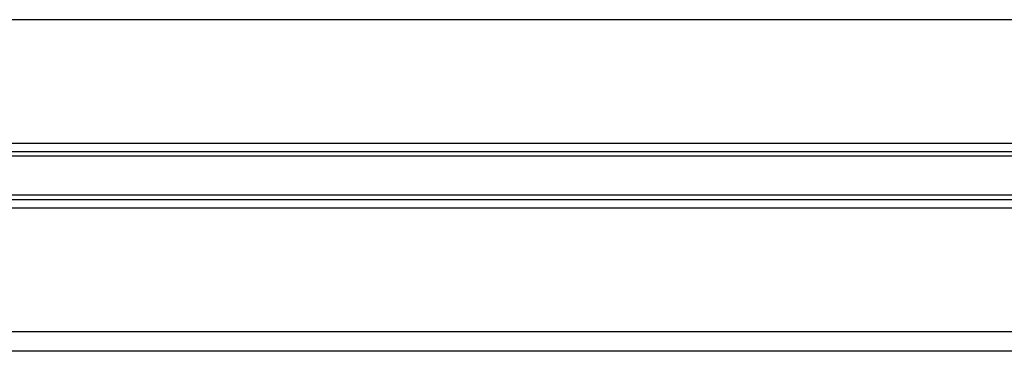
# Model space of a CAD drawing. Header units: millimetres. Extents: x 0 to 420, y 0 to 297.
# Tile 94 of 119: x 305.78 to 309.94, y 205.58 to 206.99. Entities that reach past the tile are written whole.
import ezdxf

# ---------------------------------------------------------------- set-up
doc = ezdxf.new("R2010")
doc.units = ezdxf.units.MM

msp = doc.modelspace()

# ---------------------------------------------------------------- linework, layer by layer
at = {"color": 7, "linetype": 'Continuous', "lineweight": 25}
for p, q in [((317.86513, 206.98542), (301.69928, 206.98542)), ((317.86513, 206.46251), (301.69928, 206.46251)), ((316.15782, 206.42674), (303.40659, 206.42674)), ((316.15545, 206.4078), (303.40896, 206.4078)), ((316.15545, 206.24338), (303.40896, 206.24338)), ((317.86513, 206.18868), (301.69928, 206.18868)), ((316.15782, 206.22444), (303.40659, 206.22444)), ((317.86513, 205.66576), (301.69928, 205.66576)), ((314.89589, 205.58328), (304.66852, 205.58328))]:
    msp.add_line(p, q, dxfattribs=at)

doc.saveas('drawing.dxf')
